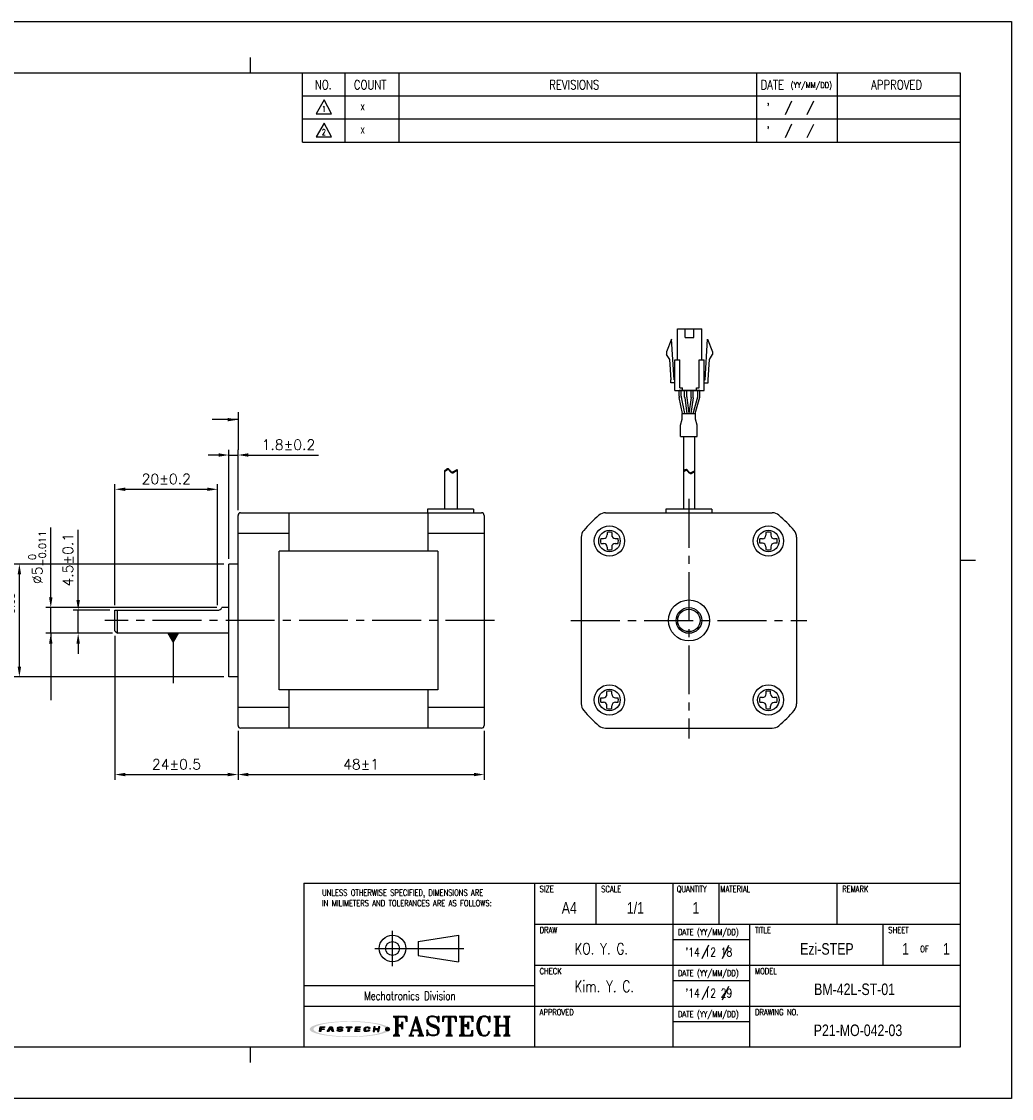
# Model space of a CAD drawing. Header units: millimetres. Extents: x 0 to 297, y 0 to 210.
# Tile 2 of 2: x 104 to 297, y 0 to 210. Entities that reach past the tile are written whole.
import ezdxf

# ---------------------------------------------------------------- set-up
doc = ezdxf.new("R2010")
doc.units = ezdxf.units.MM
doc.header["$PDSIZE"] = -1
doc.linetypes.add('CENTER2', pattern=[28.575, 19.05, -3.175, 3.175, -3.175])
for name, color, linetype in [('DIM', 3, 'Continuous'), ('LAYER_2', 1, 'Continuous'), ('LAYER_4', 3, 'Continuous'), ('SHEET', 1, 'Continuous')]:
    doc.layers.add(name, color=color, linetype=linetype)
doc.styles.add('SHB', font='romans.shx', dxfattribs={"width": 0.75, "bigfont": 'whgtxt.shx'})
doc.styles.add('SHEET1', font='ROMANS.SHX', dxfattribs={"width": 0.8, "height": 3})
doc.styles.add('SHEET2', font='txt', dxfattribs={"width": 0.8, "height": 3})
doc.styles.add('SHEET3', font='ROMANT.SHX', dxfattribs={"height": 3})
doc.styles.get("Standard").update_dxf_attribs({"font": 'txt.shx', "bigfont": 'whgtxt.shx'})
doc.dimstyles.new('ISO-25', dxfattribs={"dimtxt": 2.5, "dimasz": 2.5, "dimexe": 1.25, "dimexo": 0.625, "dimtad": 1, "dimtxsty": 'Standard', "dimcen": 2.5, "dimadec": 0, "dimazin": 0, "dimtfac": 1, "dimtmove": 0, "dimatfit": 3, "dimfxl": 0, "dimarcsym": 0})

# ---------------------------------------------------------------- blocks, each defined once
blk = doc.blocks.new('AI9-BLK2')
at = {"layer": 'LAYER_4'}
h = blk.add_hatch(color=12, dxfattribs=at)
edge = h.paths.add_edge_path()
edge.add_spline(control_points=[(66.5, 0), (66.5, -3.5), (61.3, -5.3), (58.7, -6.3), (52, -8.8), (44.8, -10), (37.7, -11), (17.3, -13.9), (-3.7, -14.1), (-24.3, -12.5), (-32.9, -11.8), (-41.6, -10.8), (-50, -8.9), (-54.9, -7.7), (-60.6, -6.4), (-64.7, -3.2), (-73, 3.4), (-52.4, 8.3), (-49.2, 9), (-40.6, 10.9), (-31.8, 11.9), (-23.1, 12.6), (-12.4, 13.4), (-1.5, 13.6), (9.2, 13.3), (19.1, 13), (29, 12.3), (38.8, 10.9), (45.7, 9.9), (52.7, 8.7), (59.3, 6.1), (61.8, 5.2), (66.5, 3.3), (66.5, 0), (66.6, -0.8), (73.6, -0.7), (73.6, 0), (73.5, 3.5), (68.7, 5.4), (66.1, 6.4), (59.6, 9), (52.6, 10.3), (45.8, 11.3), (24.9, 14.6), (3.4, 15.1), (-17.7, 14), (-27.4, 13.6), (-37.2, 12.7), (-46.8, 11.2), (-53.5, 10.1), (-60.4, 8.7), (-66.7, 6.1), (-69.1, 5.1), (-73.9, 3.1), (-73.6, -0.3), (-73.4, -3.7), (-68.1, -5.6), (-65.5, -6.6), (-58.9, -9.2), (-51.8, -10.4), (-44.8, -11.5), (-35, -13), (-25, -13.7), (-15.1, -14.2), (5.8, -15), (27.1, -14.4), (47.8, -11), (54.2, -9.9), (60.6, -8.6), (66.6, -6.1), (69.1, -5.1), (73.5, -3.2), (73.6, 0), (73.6, 0.8), (66.6, 0.9), (66.5, 0)], knot_values=[0, 0, 0, 0, 1, 1, 1, 2, 2, 2, 3, 3, 3, 4, 4, 4, 5, 5, 5, 6, 6, 6, 7, 7, 7, 8, 8, 8, 9, 9, 9, 10, 10, 10, 11, 11, 11, 12, 12, 12, 13, 13, 13, 14, 14, 14, 15, 15, 15, 16, 16, 16, 17, 17, 17, 18, 18, 18, 19, 19, 19, 20, 20, 20, 21, 21, 21, 22, 22, 22, 23, 23, 23, 24, 24, 24, 25, 25, 25, 25], degree=3, periodic=0)
blk = doc.blocks.new('AI9-BLK1')
at = {"layer": 'LAYER_4', "color": 7}
blk.add_blockref('AI9-BLK2', (0, 0), dxfattribs=at)
blk = doc.blocks.new('AI9-BLK3')
at = {"layer": 'LAYER_2'}
for points in [[(-55.6, -4.3), (-54.1, 4.2), (-45.8, 4.1), (-46, 2.8), (-51.9, 2.8), (-52.2, 0.7), (-46.8, 0.6), (-47, -0.8), (-52.4, -0.8), (-53.1, -4.3)], [(-41.4, -4.2), (-35.7, 4.2), (-32.1, 4.2), (-29.5, -4.1), (-32.2, -4.1), (-34.2, 2.7), (-38.7, -4.2)], [(-5.3, 4.2), (4.3, 4.1), (4.1, 2.7), (0.4, 2.7), (-0.8, -4.2), (-3.2, -4.2), (-2.1, 2.7), (-5.6, 2.7)], [(11.4, 4.2), (20, 4.1), (19.8, 2.8), (13.7, 2.8), (13.4, 0.8), (19, 0.7), (18.8, -0.6), (13.1, -0.6), (12.7, -2.7), (18.7, -2.8), (18.5, -4.2), (9.9, -4.2)], [(45, 4.2), (43.5, -4.1), (46, -4.2), (46.6, -0.6), (52.3, -0.7), (51.7, -4.2), (54.1, -4.2), (55.6, 4.2), (53.1, 4.2), (52.5, 0.8), (46.9, 0.8), (47.5, 4.2)]]:
    blk.add_hatch(color=12, dxfattribs=at).paths.add_polyline_path(points)
h = blk.add_hatch(color=12, dxfattribs=at)
edge = h.paths.add_edge_path()
edge.add_spline(control_points=[(-15.2, -1.5), (-15.2, -2.9), (-16.3, -2.9), (-17.5, -2.9), (-17.7, -2.9), (-18.2, -2.9), (-18.5, -2.9), (-20, -2.9), (-20.4, -2.7), (-20.4, -2.1), (-20.4, -1.9), (-20.4, -1.4), (-20.4, -1.4), (-20.4, -1.4), (-22.9, -1.4), (-22.9, -1.4), (-22.9, -1.4), (-22.9, -2.3), (-22.9, -2.5), (-22.9, -3.9), (-21.3, -4.3), (-19.8, -4.3), (-19.5, -4.3), (-17.1, -4.3), (-16.9, -4.3), (-14.1, -4.3), (-12.8, -3.1), (-12.8, -1.8), (-12.8, -1.7), (-12.8, -1.1), (-12.8, -1), (-12.8, 0.2), (-14.1, 0.7), (-16.1, 0.7), (-16.3, 0.7), (-17.5, 0.7), (-17.7, 0.7), (-19.1, 0.7), (-19.7, 0.9), (-19.6, 1.9), (-19.5, 2.9), (-18.4, 2.9), (-17.8, 2.9), (-17.6, 2.9), (-16.5, 2.9), (-16.2, 2.9), (-15, 2.9), (-14.8, 2.6), (-14.8, 2.3), (-14.8, 2.1), (-14.9, 1.7), (-14.9, 1.7), (-14.9, 1.7), (-12.3, 1.6), (-12.3, 1.6), (-12.3, 1.6), (-12.3, 2.6), (-12.3, 2.8), (-12.3, 3.9), (-14.1, 4.3), (-15.7, 4.3), (-16.8, 4.3), (-17.9, 4.3), (-18.2, 4.3), (-20.4, 4.3), (-22, 3.6), (-22.1, 2), (-22.1, 1.8), (-22.1, 1.3), (-22.1, 1.1), (-22.2, -0.1), (-20.7, -0.6), (-19.2, -0.6), (-19, -0.6), (-17.3, -0.7), (-17.1, -0.7), (-15.5, -0.7), (-15.2, -1.1), (-15.2, -1.5)], knot_values=[0, 0, 0, 0, 1, 1, 1, 2, 2, 2, 3, 3, 3, 4, 4, 4, 5, 5, 5, 6, 6, 6, 7, 7, 7, 8, 8, 8, 9, 9, 9, 10, 10, 10, 11, 11, 11, 12, 12, 12, 13, 13, 13, 14, 14, 14, 15, 15, 15, 16, 16, 16, 17, 17, 17, 18, 18, 18, 19, 19, 19, 20, 20, 20, 21, 21, 21, 22, 22, 22, 23, 23, 23, 24, 24, 24, 25, 25, 25, 26, 26, 26, 26], degree=3, periodic=0)
h = blk.add_hatch(color=12, dxfattribs=at)
edge = h.paths.add_edge_path()
edge.add_spline(control_points=[(35, 1.4), (35, 1.4), (37.4, 1.4), (37.4, 1.4), (37.4, 1.4), (37.5, 2), (37.5, 2.4), (37.5, 3.1), (37.3, 4.2), (34.5, 4.2), (34.2, 4.2), (32.2, 4.2), (31.6, 4.2), (28.5, 4.3), (27.4, 2.7), (27.2, 1.5), (27.1, 1), (26.8, -0.6), (26.7, -1.2), (26.5, -2.6), (26.6, -4.3), (30.1, -4.3), (30.5, -4.3), (31.7, -4.3), (32.2, -4.3), (34.9, -4.3), (36.6, -4), (36.9, -2.3), (36.9, -1.9), (37, -1.1), (37, -1.1), (37, -1.1), (34.6, -1.1), (34.6, -1.1), (34.6, -1.1), (34.6, -1.6), (34.6, -1.7), (34.4, -2.5), (33.8, -2.8), (32.5, -2.8), (32.2, -2.8), (31.2, -2.8), (30.8, -2.8), (29.4, -2.8), (29.1, -2.3), (29.2, -1.4), (29.2, -1), (29.5, 0.7), (29.5, 1.1), (29.8, 2.5), (30.7, 2.8), (31.7, 2.8), (32.2, 2.8), (33.4, 2.8), (33.7, 2.8), (34.7, 2.8), (35.1, 2.5), (35.1, 1.9), (35, 1.7), (35, 1.4), (35, 1.4)], knot_values=[0, 0, 0, 0, 1, 1, 1, 2, 2, 2, 3, 3, 3, 4, 4, 4, 5, 5, 5, 6, 6, 6, 7, 7, 7, 8, 8, 8, 9, 9, 9, 10, 10, 10, 11, 11, 11, 12, 12, 12, 13, 13, 13, 14, 14, 14, 15, 15, 15, 16, 16, 16, 17, 17, 17, 18, 18, 18, 19, 19, 19, 20, 20, 20, 20], degree=3, periodic=0)
at = {"layer": 'LAYER_2', "color": 12}
for points in [[(-55.6, -4.3), (-54.1, 4.2), (-45.8, 4.1), (-46, 2.8), (-51.9, 2.8), (-52.2, 0.7), (-46.8, 0.6), (-47, -0.8), (-52.4, -0.8), (-53.1, -4.3)], [(-41.4, -4.2), (-35.7, 4.2), (-32.1, 4.2), (-29.5, -4.1), (-32.2, -4.1), (-34.2, 2.7), (-38.7, -4.2)], [(-5.3, 4.2), (4.3, 4.1), (4.1, 2.7), (0.4, 2.7), (-0.8, -4.2), (-3.2, -4.2), (-2.1, 2.7), (-5.6, 2.7)], [(11.4, 4.2), (20, 4.1), (19.8, 2.8), (13.7, 2.8), (13.4, 0.8), (19, 0.7), (18.8, -0.6), (13.1, -0.6), (12.7, -2.7), (18.7, -2.8), (18.5, -4.2), (9.9, -4.2)], [(45, 4.2), (43.5, -4.1), (46, -4.2), (46.6, -0.6), (52.3, -0.7), (51.7, -4.2), (54.1, -4.2), (55.6, 4.2), (53.1, 4.2), (52.5, 0.8), (46.9, 0.8), (47.5, 4.2)]]:
    blk.add_lwpolyline(points, close=True, dxfattribs=at)
for points, knots in [([(-15.2, -1.5), (-15.2, -2.9), (-16.3, -2.9), (-17.5, -2.9), (-17.7, -2.9), (-18.2, -2.9), (-18.5, -2.9), (-20, -2.9), (-20.4, -2.7), (-20.4, -2.1), (-20.4, -1.9), (-20.4, -1.4), (-20.4, -1.4), (-20.4, -1.4), (-22.9, -1.4), (-22.9, -1.4), (-22.9, -1.4), (-22.9, -2.3), (-22.9, -2.5), (-22.9, -3.9), (-21.3, -4.3), (-19.8, -4.3), (-19.5, -4.3), (-17.1, -4.3), (-16.9, -4.3), (-14.1, -4.3), (-12.8, -3.1), (-12.8, -1.8), (-12.8, -1.7), (-12.8, -1.1), (-12.8, -1), (-12.8, 0.2), (-14.1, 0.7), (-16.1, 0.7), (-16.3, 0.7), (-17.5, 0.7), (-17.7, 0.7), (-19.1, 0.7), (-19.7, 0.9), (-19.6, 1.9), (-19.5, 2.9), (-18.4, 2.9), (-17.8, 2.9), (-17.6, 2.9), (-16.5, 2.9), (-16.2, 2.9), (-15, 2.9), (-14.8, 2.6), (-14.8, 2.3), (-14.8, 2.1), (-14.9, 1.7), (-14.9, 1.7), (-14.9, 1.7), (-12.3, 1.6), (-12.3, 1.6), (-12.3, 1.6), (-12.3, 2.6), (-12.3, 2.8), (-12.3, 3.9), (-14.1, 4.3), (-15.7, 4.3), (-16.8, 4.3), (-17.9, 4.3), (-18.2, 4.3), (-20.4, 4.3), (-22, 3.6), (-22.1, 2), (-22.1, 1.8), (-22.1, 1.3), (-22.1, 1.1), (-22.2, -0.1), (-20.7, -0.6), (-19.2, -0.6), (-19, -0.6), (-17.3, -0.7), (-17.1, -0.7), (-15.5, -0.7), (-15.2, -1.1), (-15.2, -1.5)], [0, 0, 0, 0, 1, 1, 1, 2, 2, 2, 3, 3, 3, 4, 4, 4, 5, 5, 5, 6, 6, 6, 7, 7, 7, 8, 8, 8, 9, 9, 9, 10, 10, 10, 11, 11, 11, 12, 12, 12, 13, 13, 13, 14, 14, 14, 15, 15, 15, 16, 16, 16, 17, 17, 17, 18, 18, 18, 19, 19, 19, 20, 20, 20, 21, 21, 21, 22, 22, 22, 23, 23, 23, 24, 24, 24, 25, 25, 25, 26, 26, 26, 26]), ([(35, 1.4), (35, 1.4), (37.4, 1.4), (37.4, 1.4), (37.4, 1.4), (37.5, 2), (37.5, 2.4), (37.5, 3.1), (37.3, 4.2), (34.5, 4.2), (34.2, 4.2), (32.2, 4.2), (31.6, 4.2), (28.5, 4.3), (27.4, 2.7), (27.2, 1.5), (27.1, 1), (26.8, -0.6), (26.7, -1.2), (26.5, -2.6), (26.6, -4.3), (30.1, -4.3), (30.5, -4.3), (31.7, -4.3), (32.2, -4.3), (34.9, -4.3), (36.6, -4), (36.9, -2.3), (36.9, -1.9), (37, -1.1), (37, -1.1), (37, -1.1), (34.6, -1.1), (34.6, -1.1), (34.6, -1.1), (34.6, -1.6), (34.6, -1.7), (34.4, -2.5), (33.8, -2.8), (32.5, -2.8), (32.2, -2.8), (31.2, -2.8), (30.8, -2.8), (29.4, -2.8), (29.1, -2.3), (29.2, -1.4), (29.2, -1), (29.5, 0.7), (29.5, 1.1), (29.8, 2.5), (30.7, 2.8), (31.7, 2.8), (32.2, 2.8), (33.4, 2.8), (33.7, 2.8), (34.7, 2.8), (35.1, 2.5), (35.1, 1.9), (35, 1.7), (35, 1.4), (35, 1.4)], [0, 0, 0, 0, 1, 1, 1, 2, 2, 2, 3, 3, 3, 4, 4, 4, 5, 5, 5, 6, 6, 6, 7, 7, 7, 8, 8, 8, 9, 9, 9, 10, 10, 10, 11, 11, 11, 12, 12, 12, 13, 13, 13, 14, 14, 14, 15, 15, 15, 16, 16, 16, 17, 17, 17, 18, 18, 18, 19, 19, 19, 20, 20, 20, 20])]:
    blk.add_open_spline(points, degree=3, knots=knots, dxfattribs=at)
blk = doc.blocks.new('*D11')
at = {"color": 8, "lineweight": -2}
for p, q in [((144.36, 105.21), (144.36, 126.47)), ((146.16, 114.71), (146.16, 126.47)), ((142.36, 125.47), (140.36, 125.47)), ((144.36, 125.47), (146.16, 125.47)), ((148.16, 125.47), (161.82, 125.47))]:
    blk.add_line(p, q, dxfattribs=at)
at = {"color": 8}
for points in [[(142.36, 125.81), (142.36, 125.14), (144.36, 125.47)], [(148.16, 125.81), (148.16, 125.14), (146.16, 125.47)]]:
    blk.add_solid(points, dxfattribs=at)
at = {"layer": 'Defpoints', "color": 0}
for p in [(146.16, 125.47), (146.16, 113.71), (144.36, 104.21)]:
    blk.add_point(p, dxfattribs=at)
at = {"color": 3, "insert": (155.99, 127.47), "char_height": 2, "attachment_point": 5}
blk.add_mtext('\\A1;1.8±0.2', dxfattribs=at)
blk = doc.blocks.new('*D12')
at = {"color": 8, "lineweight": -2}
for p, q in [((122.16, 90.21), (122.16, 62.16)), ((146.16, 71.71), (146.16, 62.16)), ((124.16, 63.16), (144.16, 63.16))]:
    blk.add_line(p, q, dxfattribs=at)
at = {"color": 8}
for points in [[(124.16, 63.5), (124.16, 62.83), (122.16, 63.16)], [(144.16, 63.5), (144.16, 62.83), (146.16, 63.16)]]:
    blk.add_solid(points, dxfattribs=at)
at = {"layer": 'Defpoints', "color": 0}
for p in [(122.16, 91.21), (146.16, 72.71), (146.16, 63.16)]:
    blk.add_point(p, dxfattribs=at)
at = {"color": 3, "insert": (134.16, 65.16), "char_height": 2, "attachment_point": 5}
blk.add_mtext('\\A1;24±0.5', dxfattribs=at)
blk = doc.blocks.new('*D13')
at = {"color": 8, "lineweight": -2}
for p, q in [((143.36, 104.21), (102.51, 104.21)), ((103.51, 84.21), (103.51, 102.21)), ((143.36, 82.21), (102.51, 82.21))]:
    blk.add_line(p, q, dxfattribs=at)
at = {"color": 8}
for points in [[(103.18, 102.21), (103.85, 102.21), (103.51, 104.21)], [(103.18, 84.21), (103.85, 84.21), (103.51, 82.21)]]:
    blk.add_solid(points, dxfattribs=at)
at = {"layer": 'Defpoints', "color": 0}
for p in [(103.51, 104.21), (144.36, 104.21), (144.36, 82.21)]:
    blk.add_point(p, dxfattribs=at)
at = {"color": 3, "insert": (100.88, 93.21), "char_height": 2, "attachment_point": 5, "rotation": 90}
blk.add_mtext('\\A1;%%C22{\\H1.400000;\\S 0^ -0.05;}', dxfattribs=at)
blk = doc.blocks.new('*D14')
at = {"color": 8, "lineweight": -2}
for p, q in [((146.16, 71.71), (146.16, 62.16)), ((194.16, 71.71), (194.16, 62.16)), ((148.16, 63.16), (192.16, 63.16))]:
    blk.add_line(p, q, dxfattribs=at)
at = {"color": 8}
for points in [[(148.16, 63.5), (148.16, 62.83), (146.16, 63.16)], [(192.16, 63.5), (192.16, 62.83), (194.16, 63.16)]]:
    blk.add_solid(points, dxfattribs=at)
at = {"layer": 'Defpoints', "color": 0}
for p in [(146.16, 72.71), (194.16, 72.71), (194.16, 63.16)]:
    blk.add_point(p, dxfattribs=at)
at = {"color": 3, "insert": (170.16, 65.16), "char_height": 2, "attachment_point": 5}
blk.add_mtext('\\A1;48±1', dxfattribs=at)
blk = doc.blocks.new('*D15')
at = {"color": 8, "lineweight": -2}
for p, q in [((122.16, 96.21), (122.16, 119.79)), ((142.16, 96.21), (142.16, 119.79)), ((124.16, 118.79), (140.16, 118.79))]:
    blk.add_line(p, q, dxfattribs=at)
at = {"color": 8}
for points in [[(124.16, 119.12), (124.16, 118.46), (122.16, 118.79)], [(140.16, 119.12), (140.16, 118.46), (142.16, 118.79)]]:
    blk.add_solid(points, dxfattribs=at)
at = {"layer": 'Defpoints', "color": 0}
for p in [(142.16, 118.79), (122.16, 95.21), (142.16, 95.21)]:
    blk.add_point(p, dxfattribs=at)
at = {"color": 3, "insert": (132.16, 120.79), "char_height": 2, "attachment_point": 5}
blk.add_mtext('\\A1;20±0.2', dxfattribs=at)
blk = doc.blocks.new('*D9')
at = {"color": 8, "lineweight": -2}
for p, q in [((114.98, 97.21), (114.98, 110.88)), ((121.16, 95.21), (113.98, 95.21)), ((114.98, 90.71), (114.98, 95.21)), ((121.66, 90.71), (113.98, 90.71)), ((114.98, 88.71), (114.98, 86.71))]:
    blk.add_line(p, q, dxfattribs=at)
at = {"color": 8}
for points in [[(114.64, 97.21), (115.31, 97.21), (114.98, 95.21)], [(114.64, 88.71), (115.31, 88.71), (114.98, 90.71)]]:
    blk.add_solid(points, dxfattribs=at)
at = {"layer": 'Defpoints', "color": 0}
for p in [(114.98, 95.21), (122.16, 95.21), (122.66, 90.71)]:
    blk.add_point(p, dxfattribs=at)
at = {"color": 3, "insert": (112.98, 105.04), "char_height": 2, "attachment_point": 5, "rotation": 90}
blk.add_mtext('\\A1;4.5±0.1', dxfattribs=at)
blk = doc.blocks.new('*D10')
at = {"color": 8, "lineweight": -2}
for p, q in [((109.64, 97.71), (109.64, 111.31)), ((142.02, 95.71), (108.64, 95.71)), ((109.64, 90.71), (109.64, 95.71)), ((121.66, 90.71), (108.64, 90.71)), ((109.64, 88.71), (109.64, 86.71))]:
    blk.add_line(p, q, dxfattribs=at)
at = {"color": 8}
for points in [[(109.3, 97.71), (109.97, 97.71), (109.64, 95.71)], [(109.3, 88.71), (109.97, 88.71), (109.64, 90.71)]]:
    blk.add_solid(points, dxfattribs=at)
at = {"layer": 'Defpoints', "color": 0}
for p in [(109.64, 95.71), (143.02, 95.71), (122.66, 90.71)]:
    blk.add_point(p, dxfattribs=at)
at = {"color": 3, "insert": (107, 105.51), "char_height": 2, "attachment_point": 5, "rotation": 90}
blk.add_mtext('\\A1;%%C5{\\H1.400000;\\S 0^ -0.011;}', dxfattribs=at)

msp = doc.modelspace()

# ---------------------------------------------------------------- hatches: boundary and pattern name
h = msp.add_hatch(color=1)
edge = h.paths.add_edge_path()
edge.add_arc((175.3273, 13.5263), 0.3631, 0, 360)

# ---------------------------------------------------------------- linework, layer by layer
at = {"color": 4}
for p, q in [((148.5, 203), (148.5, 200)), ((287, 105), (290, 105)), ((148.5, 10), (148.5, 7))]:
    msp.add_line(p, q, dxfattribs=at)
for p, q in [((231.8477, 144.0605), (231.8477, 150.0605)), ((233.3727, 148.3605), (233.3727, 150.0605)), ((235.0727, 148.3605), (235.0727, 150.0605)), ((236.5977, 144.0605), (236.5977, 150.0605)), ((230.7227, 148.0605), (229.7227, 145.5605)), ((231.1977, 140.1605), (230.7227, 148.0605)), ((237.2477, 140.1605), (237.7227, 148.0605)), ((237.7227, 148.0605), (238.7227, 145.5605)), ((229.7227, 145.5605), (229.7227, 145.0605)), ((230.3612, 144.0745), (229.7227, 145.0605)), ((238.0841, 144.0745), (238.7227, 145.0605)), ((238.7227, 145.5605), (238.7227, 145.0605)), ((230.5987, 140.1245), (230.3612, 144.0745)), ((231.3477, 138.0605), (231.3477, 144.0605)), ((232.3477, 138.5605), (232.3477, 144.0605)), ((236.0977, 138.5605), (236.0977, 144.0605)), ((237.0977, 138.0605), (237.0977, 144.0605)), ((237.8466, 140.1245), (238.0841, 144.0745)), ((230.5977, 139.5605), (230.5977, 140.1605)), ((237.8477, 139.5605), (237.8477, 140.1605)), ((232.1945, 136.9207), (232.1945, 138.0605)), ((236.2508, 138.0605), (232.1945, 138.0605)), ((232.8632, 133.5605), (232.2149, 136.7197)), ((232.5945, 136.9613), (232.5945, 138.0605)), ((233.2715, 133.5605), (232.6149, 136.7603)), ((232.8477, 138.0605), (232.8477, 138.5605)), ((234.9037, 133.5605), (235.8132, 136.7854)), ((235.3193, 133.5605), (236.2132, 136.73)), ((235.5977, 138.0605), (235.5977, 138.5605)), ((235.8508, 137.0568), (235.8508, 138.0605)), ((236.2508, 137.0015), (236.2508, 138.0605)), ((233.0172, 129.0683), (233.0172, 114.9255)), ((235.1672, 129.0683), (235.1672, 114.9255)), ((186.3924, 122.4125), (186.8951, 122.7691)), ((186.3924, 122.2455), (186.8951, 122.6021)), ((186.3924, 122.4125), (186.3924, 114.9255)), ((186.8951, 122.7691), (187.0141, 122.8208)), ((186.8951, 122.6021), (187.0141, 122.6538)), ((187.0141, 122.8208), (187.1262, 122.8274)), ((187.0141, 122.6538), (187.1262, 122.6604)), ((187.1262, 122.8274), (187.2037, 122.7956)), ((187.1262, 122.6604), (187.2037, 122.6286)), ((187.2037, 122.7956), (187.2752, 122.7368)), ((187.2037, 122.6286), (187.2752, 122.5698)), ((187.2752, 122.7368), (187.3434, 122.659)), ((187.2752, 122.5698), (187.3434, 122.492)), ((187.3434, 122.659), (187.4114, 122.5701)), ((187.3434, 122.492), (187.4114, 122.4031)), ((187.4114, 122.5701), (187.4824, 122.4779)), ((187.4114, 122.4031), (187.4824, 122.3109)), ((187.4824, 122.4779), (187.5725, 122.375)), ((187.4824, 122.3109), (187.5725, 122.208)), ((187.5725, 122.375), (187.6692, 122.2855)), ((187.5725, 122.208), (187.6692, 122.1185)), ((187.6692, 122.2855), (187.7706, 122.2167)), ((187.6692, 122.1185), (187.7706, 122.0497)), ((187.7706, 122.2167), (187.8754, 122.1755)), ((187.7706, 122.0497), (187.8754, 122.0085)), ((187.8754, 122.1755), (187.9818, 122.1692)), ((187.8754, 122.0085), (187.9818, 122.0022)), ((187.9818, 122.1692), (188.0736, 122.1953)), ((187.9818, 122.0022), (188.0736, 122.0283)), ((188.0736, 122.1953), (188.8924, 122.6619)), ((188.0736, 122.0283), (188.8924, 122.4949)), ((188.8924, 122.6619), (188.8924, 114.9255)), ((233.0172, 122.3754), (233.3662, 122.623)), ((233.0172, 122.2084), (233.3662, 122.456)), ((233.3662, 122.623), (233.4852, 122.6747)), ((233.3662, 122.456), (233.4852, 122.5077)), ((233.4852, 122.6747), (233.5973, 122.6813)), ((233.4852, 122.5077), (233.5973, 122.5143)), ((233.5973, 122.6813), (233.6749, 122.6494)), ((233.5973, 122.5143), (233.6749, 122.4824)), ((233.6749, 122.6494), (233.7463, 122.5907)), ((233.6749, 122.4824), (233.7463, 122.4237)), ((233.7463, 122.5907), (233.8145, 122.5129)), ((233.7463, 122.4237), (233.8145, 122.3459)), ((233.8145, 122.5129), (233.8825, 122.424)), ((233.8145, 122.3459), (233.8825, 122.257)), ((233.8825, 122.424), (233.9536, 122.3318)), ((233.8825, 122.257), (233.9536, 122.1648)), ((233.9536, 122.3318), (234.0436, 122.2288)), ((233.9536, 122.1648), (234.0436, 122.0618)), ((234.0436, 122.2288), (234.1403, 122.1394)), ((234.0436, 122.0618), (234.1403, 121.9724)), ((234.1403, 122.1394), (234.2418, 122.0705)), ((234.1403, 121.9724), (234.2418, 121.9035)), ((234.2418, 122.0705), (234.3466, 122.0294)), ((234.2418, 121.9035), (234.3466, 121.8624)), ((234.3466, 122.0294), (234.453, 122.023)), ((234.3466, 121.8624), (234.453, 121.856)), ((234.453, 122.023), (234.5447, 122.0491)), ((234.453, 121.856), (234.5447, 121.8821)), ((234.5447, 122.0491), (235.1672, 122.4039)), ((234.5447, 121.8821), (235.1672, 122.2369)), ((146.1555, 72.7087), (146.1555, 113.7087)), ((146.6555, 114.2087), (193.6555, 114.2087)), ((156.1555, 106.7087), (156.1555, 114.2087)), ((192.0853, 114.9255), (183.1253, 114.9255)), ((183.1253, 114.9255), (183.1253, 114.2087)), ((183.1555, 114.2087), (183.1555, 106.7087)), ((192.0853, 114.9255), (192.0853, 114.2087)), ((194.1555, 113.7087), (194.1555, 72.7087)), ((217.8441, 114.2087), (250.3403, 114.2087)), ((238.5722, 114.9255), (229.6122, 114.9255)), ((229.6122, 114.9255), (229.6122, 114.2087)), ((238.5722, 114.9255), (238.5722, 114.2087)), ((156.1555, 110.1495), (146.1555, 110.1495)), ((194.1555, 110.1495), (183.1555, 110.1495)), ((213.0922, 109.4567), (213.0922, 76.9606)), ((255.0922, 109.4567), (255.0922, 76.9606)), ((185.1555, 106.7087), (154.1555, 106.7087)), ((154.1555, 79.7087), (154.1555, 106.7087)), ((185.1555, 106.7087), (185.1555, 79.7087)), ((144.3555, 82.2087), (144.3555, 104.2087)), ((146.1555, 104.2087), (144.3555, 104.2087)), ((122.1555, 91.2087), (122.1555, 95.2087)), ((122.1555, 95.2087), (142.1555, 95.2087)), ((122.6555, 90.7087), (122.6555, 95.2087)), ((144.3555, 95.7087), (143.0215, 95.7087)), ((122.1555, 91.2087), (122.6555, 90.7087)), ((144.3555, 90.7087), (122.6555, 90.7087)), ((146.1555, 82.2087), (144.3555, 82.2087)), ((185.1555, 79.7087), (154.1555, 79.7087)), ((156.1555, 72.2087), (156.1555, 79.7087)), ((183.1555, 79.7087), (183.1555, 72.2087)), ((156.1555, 76.2678), (146.1555, 76.2678)), ((194.1555, 76.2678), (183.1555, 76.2678)), ((193.6555, 72.2087), (146.6555, 72.2087)), ((217.8441, 72.2087), (250.3403, 72.2087))]:
    msp.add_line(p, q)
at = {"color": 0}
for p, q in [((233.2626, 136.7632), (233.2626, 138.0605)), ((233.2713, 136.6315), (233.6795, 133.5605)), ((233.6626, 136.7897), (233.6626, 138.0605)), ((233.6713, 136.6579), (234.083, 133.5605)), ((234.5039, 136.6579), (234.0921, 133.5605)), ((234.9039, 136.6315), (234.4956, 133.5605)), ((234.5126, 136.7897), (234.5126, 138.0605)), ((234.9126, 136.7632), (234.9126, 138.0605)), ((232.4823, 131.2739), (232.7923, 132.4362)), ((232.7923, 133.5605), (235.3919, 133.5605)), ((232.7923, 132.4362), (232.7923, 133.5605)), ((235.3919, 132.4362), (235.3919, 133.5605)), ((235.7021, 131.2732), (235.3919, 132.4362)), ((232.4823, 129.0683), (232.4823, 131.2739)), ((235.7021, 129.0683), (235.7021, 131.2732)), ((232.4823, 129.0683), (235.7021, 129.0683))]:
    msp.add_line(p, q, dxfattribs=at)
at = {"color": 8}
msp.add_line((146.1555, 133.8486), (146.1555, 126.4729), dxfattribs=at)
at = {"color": 1, "linetype": 'CENTER2', "ltscale": 0.5}
for p, q in [((234.0922, 116.9255), (234.0922, 70.2087)), ((196.1555, 93.2087), (120.1555, 93.2087)), ((211.0922, 93.2087), (257.0922, 93.2087))]:
    msp.add_line(p, q, dxfattribs=at)
at = {"color": 0, "linetype": 'ByBlock'}
for p, q in [((218.1572, 110.3945), (218.1572, 109.8877)), ((219.0273, 110.3945), (219.0273, 109.8877)), ((249.1132, 110.3825), (249.1132, 109.8437)), ((250.0713, 110.3825), (250.0713, 109.8437)), ((216.9183, 109.1877), (217.4572, 109.1877)), ((216.9183, 108.2296), (217.4572, 108.2296)), ((218.1572, 107.5296), (218.1572, 107.0228)), ((219.0273, 107.5296), (219.0273, 107.0228)), ((219.7273, 109.1877), (220.2661, 109.1877)), ((219.7273, 108.2296), (220.2661, 108.2296)), ((248.4132, 109.1437), (247.9064, 109.1437)), ((248.4132, 108.2736), (247.9064, 108.2736)), ((249.1132, 107.5736), (249.1132, 107.0348)), ((250.0713, 107.5736), (250.0713, 107.0348)), ((251.2781, 109.1437), (250.7713, 109.1437)), ((251.2781, 108.2736), (250.7713, 108.2736)), ((216.9064, 78.1437), (217.4132, 78.1437)), ((218.1132, 78.8437), (218.1132, 79.3825)), ((219.0713, 78.8437), (219.0713, 79.3825)), ((219.7713, 78.1437), (220.2781, 78.1437)), ((248.4572, 78.1877), (247.9183, 78.1877)), ((249.1572, 78.8877), (249.1572, 79.3945)), ((250.0273, 78.8877), (250.0273, 79.3945)), ((251.2661, 78.1877), (250.7273, 78.1877)), ((216.9064, 77.2736), (217.4132, 77.2736)), ((218.1132, 76.0348), (218.1132, 76.5736)), ((219.0713, 76.0348), (219.0713, 76.5736)), ((219.7713, 77.2736), (220.2781, 77.2736)), ((248.4572, 77.2296), (247.9183, 77.2296)), ((249.1572, 76.0228), (249.1572, 76.5296)), ((250.0273, 76.0228), (250.0273, 76.5296)), ((251.2661, 77.2296), (250.7273, 77.2296))]:
    msp.add_line(p, q, dxfattribs=at)
at = {"color": 6}
msp.add_lwpolyline([(0, 210), (297, 210), (297, 0), (0, 0)], close=True, dxfattribs=at)
at = {"color": 4}
msp.add_lwpolyline([(10, 200), (287, 200), (287, 10), (10, 10)], close=True, dxfattribs=at)
for points in [[(231.8477, 150.0605), (236.5977, 150.0605)], [(233.3727, 148.3605), (235.0727, 148.3605)], [(231.3477, 144.0605), (232.3477, 144.0605)], [(236.0977, 144.0605), (237.0977, 144.0605)], [(231.3477, 139.5605), (230.5977, 139.5605)], [(231.3477, 139.5605), (230.5977, 139.5605)], [(231.3477, 140.1605), (231.1977, 140.1605)], [(237.0977, 140.1605), (237.2477, 140.1605)], [(237.0977, 139.5605), (237.8477, 139.5605)], [(237.0977, 139.5605), (237.8477, 139.5605)], [(231.3477, 138.0605), (237.0977, 138.0605)], [(232.3477, 138.5605), (232.8477, 138.5605)], [(235.5977, 138.5605), (236.0977, 138.5605)]]:
    msp.add_lwpolyline(points)
for centre, radius in [((218.5922, 108.7087), 2.9545), ((249.5922, 108.7087), 2.9545), ((234.0922, 93.2087), 4), ((234.0922, 93.2087), 2.5), ((234.0922, 93.2087), 2.1832), ((218.5922, 77.7087), 2.9545), ((249.5922, 77.7087), 2.9545)]:
    msp.add_circle(centre, radius)
at = {"color": 0, "linetype": 'ByBlock'}
for centre in [(218.5922, 108.7087), (249.5922, 108.7087), (218.5922, 77.7087), (249.5922, 77.7087)]:
    msp.add_circle(centre, 2.1, dxfattribs=at)
at = {"color": 1}
msp.add_circle((175.3273, 13.5263), 0.3631, dxfattribs=at)
for centre, radius, start, end in [((233.1945, 136.9207), 1, 180, 191.595436), ((233.5945, 136.9613), 1, 180, 191.595436), ((234.8508, 137.0568), 1, 344.249037, 0), ((235.2508, 137.0015), 1, 344.249037, 0), ((146.6555, 113.7087), 0.5, 90, 180), ((193.6555, 113.7087), 0.5, 360, 90), ((234.0922, 93.2087), 27, 130.535802, 139.464198), ((217.8441, 112.2087), 2, 90, 130.535802), ((250.3403, 112.2087), 2, 49.464198, 90), ((234.0922, 93.2087), 27, 40.535802, 49.464198), ((215.0922, 109.4567), 2, 139.464198, 180), ((253.0922, 109.4567), 2, 0, 40.535802), ((142.1555, 96.2087), 1, 270, 330), ((215.0922, 76.9606), 2, 180, 220.535802), ((234.0922, 93.2087), 27, 220.535802, 229.464198), ((234.0922, 93.2087), 27, 310.535802, 319.464198), ((253.0922, 76.9606), 2, 319.464198, 0), ((146.6555, 72.7087), 0.5, 180, 270), ((193.6555, 72.7087), 0.5, 270, 360), ((217.8441, 74.2087), 2, 229.464198, 270), ((250.3403, 74.2087), 2, 270, 310.535802)]:
    msp.add_arc(centre, radius, start, end)
at = {"color": 0}
for centre, start, end in [((234.2626, 136.7632), 180, 187.571875), ((234.6626, 136.7897), 180, 187.571875), ((233.5126, 136.7897), 352.428125, 0), ((233.9126, 136.7632), 352.428125, 0)]:
    msp.add_arc(centre, 1, start, end, dxfattribs=at)
at = {"color": 0, "linetype": 'ByBlock'}
for centre, radius, start, end in [((217.4572, 109.8877), 0.7, 270, 0), ((218.5922, 108.7087), 1.7411, 75.529572, 104.470428), ((219.7273, 109.8877), 0.7, 180, 270), ((248.4132, 109.8437), 0.7, 270, 0), ((249.5922, 108.7087), 1.7411, 74.029351, 105.970649), ((250.7713, 109.8437), 0.7, 180, 270), ((218.5922, 108.7087), 1.7411, 164.029351, 195.970649), ((217.4572, 107.5296), 0.7, 0, 90), ((219.7273, 107.5296), 0.7, 90, 180), ((218.5922, 108.7087), 1.7411, 344.029351, 15.970649), ((249.5922, 108.7087), 1.7411, 165.529572, 194.470428), ((248.4132, 107.5736), 0.7, 0, 90), ((250.7713, 107.5736), 0.7, 90, 180), ((249.5922, 108.7087), 1.7411, 345.529572, 14.470428), ((218.5922, 108.7087), 1.7411, 255.529572, 284.470428), ((249.5922, 108.7087), 1.7411, 254.029351, 285.970649), ((218.5922, 77.7087), 1.7411, 165.529572, 194.470428), ((217.4132, 78.8437), 0.7, 270, 0), ((218.5922, 77.7087), 1.7411, 74.029351, 105.970649), ((219.7713, 78.8437), 0.7, 180, 270), ((218.5922, 77.7087), 1.7411, 345.529572, 14.470428), ((249.5922, 77.7087), 1.7411, 164.029351, 195.970649), ((248.4572, 78.8877), 0.7, 270, 0), ((249.5922, 77.7087), 1.7411, 75.529572, 104.470428), ((250.7273, 78.8877), 0.7, 180, 270), ((249.5922, 77.7087), 1.7411, 344.029351, 15.970649), ((217.4132, 76.5736), 0.7, 0, 90), ((218.5922, 77.7087), 1.7411, 254.029351, 285.970649), ((219.7713, 76.5736), 0.7, 90, 180), ((248.4572, 76.5296), 0.7, 0, 90), ((249.5922, 77.7087), 1.7411, 255.529572, 284.470428), ((250.7273, 76.5296), 0.7, 90, 180)]:
    msp.add_arc(centre, radius, start, end, dxfattribs=at)
at = {"layer": 'SHEET', "color": 7}
for p, q in [((158.75, 186.5), (158.75, 200)), ((158.75, 186.5), (287, 186.5)), ((159, 42), (287, 42)), ((159, 42), (159, 10)), ((204, 42), (204, 10)), ((159, 22), (204, 22))]:
    msp.add_line(p, q, dxfattribs=at)
at = {"layer": 'SHEET'}
for p, q in [((167, 200), (167, 186.5)), ((177.5, 200), (177.5, 186.5)), ((247.25, 200), (247.25, 186.5)), ((263, 200), (263, 186.5)), ((158.75, 195.5), (287, 195.5)), ((254.1049, 194.4555), (252.8538, 191.7979)), ((258.3681, 194.4514), (257.117, 191.7938)), ((158.75, 191), (287, 191)), ((254.1049, 189.9555), (252.8538, 187.2979)), ((258.3681, 189.9514), (257.117, 187.2938)), ((216, 34), (216, 42)), ((231, 10), (231, 42)), ((240, 34), (240, 42)), ((263, 34), (263, 42)), ((204, 34), (287, 34)), ((246, 10), (246, 34)), ((272, 26), (272, 34)), ((176.2842, 25.7883), (176.2842, 32.7016)), ((181.284, 30.6029), (189.1232, 31.8375)), ((189.1232, 31.8375), (189.1232, 26.6525)), ((181.284, 30.6029), (181.284, 27.887)), ((231, 31), (246, 31)), ((237.8801, 29.8615), (236.6289, 27.2039)), ((241.7992, 29.8574), (240.5481, 27.1998)), ((172.8275, 29.245), (190.1725, 29.245)), ((181.284, 27.887), (189.1232, 26.6525)), ((204, 26), (287, 26)), ((231, 23), (246, 23)), ((237.8801, 21.8615), (236.6289, 19.2039)), ((241.7992, 21.8574), (240.5481, 19.1998)), ((159, 18), (287, 18)), ((231, 15), (246, 15))]:
    msp.add_line(p, q, dxfattribs=at)
at = {"layer": 'SHEET', "color": 1, "linetype": 'Continuous'}
for p, q in [((162.9573, 194.708), (161.3697, 192.0032)), ((164.3685, 192.0032), (162.9573, 194.708)), ((161.3697, 192.0032), (164.3685, 192.0032)), ((162.9573, 190.208), (161.3697, 187.5032)), ((164.3685, 187.5032), (162.9573, 190.208)), ((161.3697, 187.5032), (164.3685, 187.5032))]:
    msp.add_line(p, q, dxfattribs=at)
at = {"layer": 'SHEET'}
for radius in [2.5925, 1.358]:
    msp.add_circle((176.2842, 29.245), radius, dxfattribs=at)

# ---------------------------------------------------------------- block references
at = {"layer": 'LAYER_2', "color": 7, "lineweight": 5, "xscale": 0.1058400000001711, "yscale": 0.1058400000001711, "zscale": 0.1058400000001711}
msp.add_blockref('AI9-BLK3', (167.9037, 13.5118), dxfattribs=at)
at = {"layer": 'LAYER_4', "color": 7, "lineweight": 5, "xscale": 0.1058400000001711, "yscale": 0.1058400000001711, "zscale": 0.1058400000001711}
msp.add_blockref('AI9-BLK1', (167.9122, 13.5237), dxfattribs=at)

# ---------------------------------------------------------------- texts
at = {"layer": 'DIM', "color": 3, "style": 'SHB', "width": 0.75}
for s, p in [('KO. Y. G.', (211.8051, 28.064)), ('Kim. Y. C.', (211.8051, 20.7363))]:
    msp.add_text(s, height=2.25, dxfattribs=at).set_placement(p)
at = {"layer": 'SHEET'}
for s, height, style, width, p in [('NO.', 1.8, 'SHEET1', 0.8, (161.128, 196.7733)), ('COUNT', 1.8, 'SHEET1', 0.8, (168.7355, 196.7733)), ('DATE', 1.8, 'SHEET1', 0.8, (248.0796, 196.7733)), ('(YY/MM/DD)', 1.125, 'SHEET1', 0.8, (253.9419, 197.0429)), ('APPROVED', 1.8, 'SHEET1', 0.8, (269.6251, 196.7733)), ('1', 1.125, 'SHEET1', 0.8, (162.4882, 192.373)), ('X', 1.125, 'SHEET1', 0.8, (170.0593, 192.6937)), ("'", 1.8, 'SHEET1', 0.8, (249.2479, 192.2816)), ('2', 1.125, 'SHEET1', 0.8, (162.4882, 187.873)), ('X', 1.125, 'SHEET1', 0.8, (170.0593, 188.1937)), ("'", 1.8, 'SHEET1', 0.8, (249.2479, 187.7816)), ('UNLESS OTHERWISE SPECIFIED, DIMENSIONS ARE', 1.2, 'SHEET1', 0.8, (162.555, 39.5229)), ('SIZE', 1.2, 'SHEET1', 0.8, (204.9897, 40.2302)), ('SCALE', 1.2, 'SHEET1', 0.8, (216.9897, 40.2302)), ('QUANTITY', 1.2, 'SHEET1', 0.8, (231.7296, 40.2302)), ('MATERIAL', 1.2, 'SHEET1', 0.8, (240.2397, 40.2302)), ('REMARK', 1.2, 'SHEET1', 0.8, (263.9897, 40.2302)), ('IN MILIMETERS AND TOLERANCES ARE AS FOLLOWS:', 1.2, 'SHEET1', 0.8, (162.555, 37.4826)), ('DRAW', 1.2, 'SHEET1', 0.8, (204.9897, 32.2302)), ('DATE (YY/MM/DD)', 1.2, 'SHEET1', 0.8, (231.9639, 31.8409)), ('TITLE', 1.2, 'SHEET1', 0.8, (246.9897, 32.2302)), ('SHEET', 1.2, 'SHEET1', 0.8, (272.9897, 32.2302)), ('OF', 1.2, 'SHEET1', 0.8, (279.2077, 28.5546)), ('CHECK', 1.2, 'SHEET1', 0.8, (204.9897, 24.2302)), ('MODEL', 1.2, 'SHEET1', 0.8, (246.9897, 24.2302)), ('DATE (YY/MM/DD)', 1.2, 'SHEET1', 0.8, (231.9639, 23.8409)), ('Mechatronics Division', 1.65, 'SHEET3', 0.75, (170.7693, 19.1978)), ('APPROVED', 1.2, 'SHEET1', 0.8, (204.9897, 16.2302)), ('DATE (YY/MM/DD)', 1.2, 'SHEET1', 0.8, (231.9639, 15.8409)), ('DRAWING NO.', 1.2, 'SHEET1', 0.8, (246.9897, 16.2302))]:
    msp.add_text(s, height=height, dxfattribs=dict(at, style=style, width=width)).set_placement(p)
at = {"layer": 'SHEET', "color": 7, "width": 0.8}
for s, height, style, p in [('REVISIONS', 1.8, 'SHEET1', (206.859, 196.7733)), ('A4', 2.25, 'SHEET2', (209.2863, 36.034)), ('1/1', 2.25, 'SHEET2', (221.9959, 36.034)), ('1', 2.25, 'SHEET2', (234.7766, 36.034)), ('Ezi-STEP', 2.25, 'SHEET2', (255.7838, 28.034)), ('1', 2.25, 'SHEET2', (275.6812, 28.034)), ('1', 2.25, 'SHEET2', (283.6392, 28.034)), ('BM-42L-ST-01', 2.25, 'SHEET2', (258.5083, 20.1668)), ('P21-MO-042-03', 2.25, 'SHEET2', (258.4361, 12.1668))]:
    msp.add_text(s, height=height, dxfattribs=dict(at, style=style)).set_placement(p)
at = {"layer": 'SHEET', "color": 3, "style": 'SHEET1', "width": 0.8}
for s, p in [("'14 12 18", (233.3819, 27.7103)), ("'14 12 29", (233.3819, 19.7103))]:
    msp.add_text(s, height=1.65, dxfattribs=at).set_placement(p)
at = {"layer": 'SHEET', "color": 7, "style": 'SHEET3'}
msp.add_text('FASTECH', height=3.75, dxfattribs=at).set_placement((176.105, 12.26))

# ---------------------------------------------------------------- dimensions: what is measured, and where the dimension line sits
for base, p1, p2, override, picture, middle in [((146.1555, 125.4729), (144.3555, 104.2087), (146.1555, 113.7087), {"dimtxt": 2, "dimasz": 2, "dimexe": 1, "dimexo": 1, "dimgap": 1, "dimdec": 3, "dimzin": 9, "dimdsep": 46, "dimcen": 0, "dimclrd": 8, "dimclre": 8, "dimclrt": 3, "dimadec": 3, "dimazin": 2, "dimtol": 1, "dimtp": 0.2, "dimtm": 0.2, "dimtdec": 3, "dimfxl": 0.6, "dimtolj": 1, "dimtzin": 9, "dimarcsym": 1}, '*D11', (155.9888, 127.4729)), ((142.1555, 118.7888), (122.1555, 95.2087), (142.1555, 95.2087), {"dimtxt": 2, "dimasz": 2, "dimexe": 1, "dimexo": 1, "dimgap": 1, "dimdec": 3, "dimzin": 9, "dimdsep": 46, "dimcen": 0, "dimclrd": 8, "dimclre": 8, "dimclrt": 3, "dimadec": 3, "dimazin": 2, "dimtol": 1, "dimtp": 0.2, "dimtm": 0.2, "dimtdec": 3, "dimfxl": 0.6, "dimtolj": 1, "dimtzin": 9, "dimarcsym": 1}, '*D15', (132.1555, 120.7888)), ((146.1555, 63.1649), (122.1555, 91.2087), (146.1555, 72.7087), {"dimtxt": 2, "dimasz": 2, "dimexe": 1, "dimexo": 1, "dimgap": 1, "dimdec": 3, "dimzin": 9, "dimdsep": 46, "dimcen": 0, "dimclrd": 8, "dimclre": 8, "dimclrt": 3, "dimadec": 3, "dimazin": 2, "dimtol": 1, "dimtp": 0.5, "dimtm": 0.5, "dimtdec": 3, "dimfxl": 0.6, "dimtolj": 1, "dimtzin": 9, "dimarcsym": 1}, '*D12', (134.1555, 65.1649)), ((194.1555, 63.1649), (146.1555, 72.7087), (194.1555, 72.7087), {"dimtxt": 2, "dimasz": 2, "dimexe": 1, "dimexo": 1, "dimgap": 1, "dimdec": 3, "dimzin": 9, "dimdsep": 46, "dimcen": 0, "dimclrd": 8, "dimclre": 8, "dimclrt": 3, "dimadec": 3, "dimazin": 2, "dimtol": 1, "dimtp": 1, "dimtm": 1, "dimtdec": 3, "dimfxl": 0.6, "dimtolj": 1, "dimtzin": 9, "dimarcsym": 1}, '*D14', (170.1555, 65.1649))]:
    dim = msp.add_linear_dim(base=base, p1=p1, p2=p2, dimstyle='ISO-25', override=override)
    dim.commit()
    dim.dimension.update_dxf_attribs({"geometry": picture, "text_midpoint": middle})
dim = msp.add_linear_dim(base=(109.6366, 95.7087), p1=(122.6555, 90.7087), p2=(143.0215, 95.7087), angle=90, text='%%C<>', dimstyle='ISO-25', override={"dimtxt": 2, "dimasz": 2, "dimexe": 1, "dimexo": 1, "dimgap": 1, "dimdec": 3, "dimzin": 9, "dimdsep": 46, "dimcen": 0, "dimclrd": 8, "dimclre": 8, "dimclrt": 3, "dimadec": 3, "dimazin": 2, "dimtol": 1, "dimtm": 0.011, "dimtfac": 0.7, "dimtdec": 3, "dimfxl": 0.6, "dimtolj": 1, "dimtzin": 9, "dimarcsym": 1})
dim.commit()
dim.dimension.update_dxf_attribs({"geometry": '*D10', "text_midpoint": (109.6366, 105.5087), "dimtype": 160})
dim = msp.add_linear_dim(base=(114.9779, 95.2087), p1=(122.6555, 90.7087), p2=(122.1555, 95.2087), angle=90, dimstyle='ISO-25', override={"dimtxt": 2, "dimasz": 2, "dimexe": 1, "dimexo": 1, "dimgap": 1, "dimdec": 3, "dimzin": 9, "dimdsep": 46, "dimcen": 0, "dimclrd": 8, "dimclre": 8, "dimclrt": 3, "dimadec": 3, "dimazin": 2, "dimtol": 1, "dimtp": 0.1, "dimtm": 0.1, "dimtdec": 3, "dimfxl": 0.6, "dimtolj": 1, "dimtzin": 9, "dimarcsym": 1})
dim.commit()
dim.dimension.update_dxf_attribs({"geometry": '*D9', "text_midpoint": (112.9779, 105.042)})
dim = msp.add_linear_dim(base=(103.514, 104.2087), p1=(144.3555, 82.2087), p2=(144.3555, 104.2087), angle=90, text='%%C<>', dimstyle='ISO-25', override={"dimtxt": 2, "dimasz": 2, "dimexe": 1, "dimexo": 1, "dimgap": 1, "dimdec": 3, "dimzin": 9, "dimdsep": 46, "dimcen": 0, "dimclrd": 8, "dimclre": 8, "dimclrt": 3, "dimadec": 3, "dimazin": 2, "dimtol": 1, "dimtm": 0.05, "dimtfac": 0.7, "dimtdec": 3, "dimfxl": 0.6, "dimtolj": 1, "dimtzin": 9, "dimarcsym": 1})
dim.commit()
dim.dimension.update_dxf_attribs({"geometry": '*D13', "text_midpoint": (100.8806, 93.2087)})

# ---------------------------------------------------------------- leaders
for points, override in [([(146.1555, 132.3693), (141.1332, 132.3693)], {"dimtxt": 2, "dimasz": 2, "dimexe": 1, "dimexo": 1, "dimgap": 1, "dimtad": 0, "dimdec": 3, "dimzin": 9, "dimdsep": 46, "dimcen": 0, "dimclrd": 8, "dimclre": 8, "dimclrt": 3, "dimadec": 3, "dimazin": 2, "dimtdec": 3, "dimfxl": 0.6, "dimtolj": 1, "dimtzin": 1, "dimarcsym": 1}), ([(109.6366, 90.7087), (109.6366, 77.6453)], {"dimtxt": 2, "dimasz": 2, "dimexe": 1, "dimexo": 1, "dimgap": 1, "dimtad": 0, "dimdec": 3, "dimzin": 9, "dimdsep": 46, "dimcen": 0, "dimclrd": 8, "dimclre": 8, "dimclrt": 3, "dimadec": 3, "dimazin": 2, "dimtdec": 3, "dimfxl": 0.6, "dimtolj": 1, "dimtzin": 1, "dimarcsym": 1}), ([(133.5055, 90.7087), (133.5055, 81.0007)], {"dimtxt": 2, "dimasz": 2, "dimexe": 1, "dimexo": 1, "dimgap": 1, "dimtad": 0, "dimdec": 3, "dimzin": 9, "dimdsep": 46, "dimcen": 0, "dimclrd": 8, "dimclre": 8, "dimclrt": 3, "dimadec": 3, "dimazin": 2, "dimtdec": 3, "dimldrblk": 'DatumFilled', "dimfxl": 0.6, "dimtolj": 1, "dimtzin": 1, "dimarcsym": 1})]:
    msp.add_leader(points, dimstyle='ISO-25', override=override)

doc.saveas('drawing.dxf')
